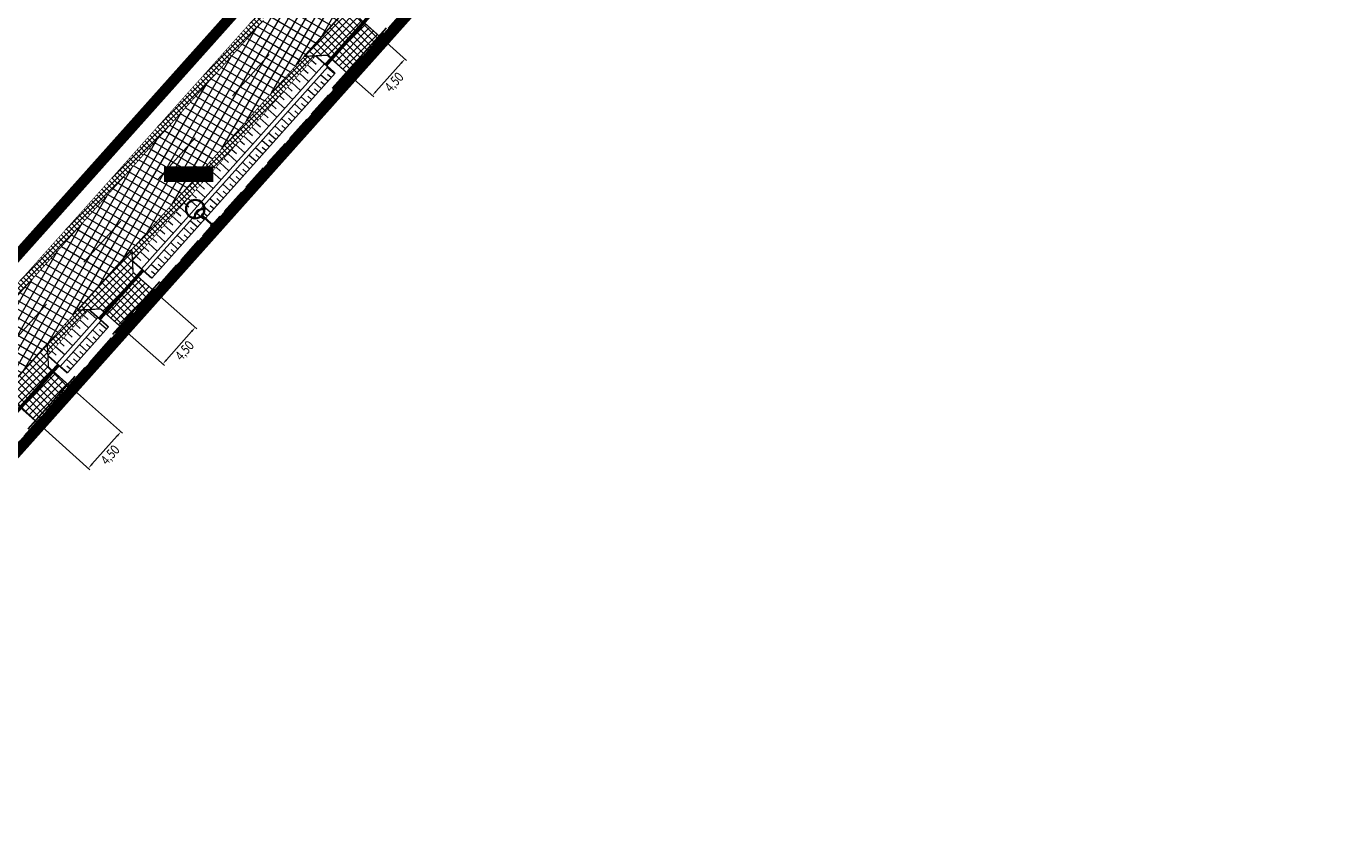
# Model space of a CAD drawing. Header units: metres. Extents: x 7443078 to 7443628, y 5636807 to 5637202.
# Tile 12 of 25: x 7443497 to 7443619, y 5636828 to 5636901. Entities that reach past the tile are written whole.
import ezdxf

# ---------------------------------------------------------------- set-up
doc = ezdxf.new("R2010")
doc.units = ezdxf.units.M
for name, pattern in [('1', [0]), ('4', [2.5, 1.5, -1]), ('ACAD_ISO02W100', [15, 12, -3]), ('AUSGEZOGEN', [0]), ('CENTER2', [1.125, 0.75, -0.125, 0.125, -0.125]), ('DASHED2', [0.375, 0.25, -0.125]), ('Os drogi', [25.4, 12.7, -6.35, 0, -6.35])]:
    doc.linetypes.add(name, pattern=pattern)
doc.layers.get('Defpoints').update_dxf_attribs({"true_color": 0x999999})
for name, color, linetype in [('_kan_deszcz', 32, 'Continuous'), ('_LINIA PODZIAŁOWA', 5, 'Continuous'), ('H_zjazdy', 21, 'Continuous'), ('K_kraweżnika_najazdowy', 7, 'Continuous'), ('K_krawędź pobocza', 7, 'Continuous'), ('K_pobocze', 32, 'Continuous'), ('K_Przepust', 162, 'Continuous'), ('K_rama zjazdu', 7, 'Continuous'), ('K_rów', 7, 'Continuous'), ('K_Skarpa', 7, 'Continuous'), ('K_wymiar', 7, 'Continuous')]:
    doc.layers.add(name, color=color, linetype=linetype)
for name, color, linetype, lineweight in [('ELEKTRYKA', 1, '4', 30), ('K_usuń', 1, 'Continuous', 70), ('Proj_EN_trasa', 1, 'ACAD_ISO02W100', 30), ('Rury', 5, 'Continuous', 30)]:
    doc.layers.add(name, color=color, linetype=linetype, lineweight=lineweight)
doc.layers.add('H_jezdnia', color=7, linetype='Continuous', true_color=0xd4d4d4)
doc.styles.add('sytuacja 500 opisy', font='calibri.ttf', dxfattribs={"width": 0.75, "height": 0.9})
doc.dimstyles.new('wymiarowanie sytuacja 500', dxfattribs={"dimtxt": 0.9, "dimasz": 0.5, "dimexe": 0.2, "dimexo": 0.2, "dimgap": 0.2, "dimtad": 4, "dimlfac": -1, "dimzin": 1, "dimtxsty": 'sytuacja 500 opisy', "dimcen": 0.5, "dimadec": 4, "dimazin": 1, "dimtfac": 1, "dimtmove": 1, "dimatfit": 3, "dimfxl": 0.2, "dimlwd": -1, "dimlwe": -1, "dimarcsym": 0})
pattern_1 = [(45.09999999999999, (0.4816021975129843, -0.4365310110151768), (-0.2473876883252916, 0.2465256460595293), []), (135.1, (0.4816021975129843, -0.4365310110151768), (-0.2465256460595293, -0.2473876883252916), [])]
pattern_2 = [(45.23201079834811, (0.4816021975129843, -0.4365310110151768), (-0.3381204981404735, 0.3353931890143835), []), (135.2320107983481, (0.4816021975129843, -0.4365310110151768), (-0.3353931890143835, -0.3381204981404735), [])]

# ---------------------------------------------------------------- blocks, each defined once
blk = doc.blocks.new('LATARNIAA')
at = {"layer": 'ELEKTRYKA', "linetype": '1', "lineweight": 35}
blk.add_lwpolyline([(7453534.790034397, 5581339.036248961), (7453535.455552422, 5581338.367791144)], dxfattribs=at)
for centre, radius in [((7453534.722882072, 5581339.103697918), 0.09517771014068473), ((7453535.935633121, 5581337.885589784), 0.680437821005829)]:
    blk.add_circle(centre, radius, dxfattribs=at)
blk.add_arc((7453535.325898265, 5581338.41324375), 0.5923903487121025, 263.4105708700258, 14.84474109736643, dxfattribs=at)
blk = doc.blocks.new('*D965')
at = {"layer": 'Defpoints', "color": 0, "lineweight": 13, "transparency": 16777216}
for p in [(7443501.765960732, 5636867.383599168), (7443498.76784038, 5636864.031633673), (7443506.174078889, 5636863.440817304)]:
    blk.add_point(p, dxfattribs=at)
at = {"layer": 'K_wymiar', "color": 0, "transparency": 16777216}
for p, q in [((7443501.915031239, 5636867.250265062), (7443506.323149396, 5636863.307483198)), ((7443498.916910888, 5636863.898299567), (7443503.325029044, 5636859.955517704)), ((7443503.509293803, 5636860.461528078), (7443505.840743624, 5636863.068141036))]:
    blk.add_line(p, q, dxfattribs=at)
at = {"layer": 'K_wymiar', "color": 0, "lineweight": 13, "transparency": 16777216}
for points in [[(7443505.778630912, 5636863.123696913), (7443505.902856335, 5636863.012585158), (7443506.174078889, 5636863.440817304)], [(7443503.447181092, 5636860.517083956), (7443503.571406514, 5636860.405972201), (7443503.175958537, 5636860.08885181)]]:
    blk.add_solid(points, dxfattribs=at)
at = {"layer": 'K_wymiar', "color": 0, "lineweight": 13, "transparency": 16777216, "insert": (7443505.237673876, 5636861.261575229), "char_height": 0.9, "attachment_point": 5, "rotation": 48.189388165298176, "style": 'sytuacja 500 opisy'}
blk.add_mtext('4,50', dxfattribs=at)
blk = doc.blocks.new('*D966')
at = {"layer": 'Defpoints', "color": 0, "lineweight": 13, "transparency": 16777216}
for p in [(7443509.597038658, 5636876.072519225), (7443513.008296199, 5636873.049721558), (7443506.611084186, 5636872.7028396)]:
    blk.add_point(p, dxfattribs=at)
at = {"layer": 'K_wymiar', "color": 0, "transparency": 16777216}
for p, q in [((7443509.74672584, 5636875.9398778), (7443513.157983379, 5636872.917080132)), ((7443506.760771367, 5636872.570198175), (7443510.172028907, 5636869.547400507)), ((7443510.353945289, 5636870.054259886), (7443512.676692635, 5636872.675503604))]:
    blk.add_line(p, q, dxfattribs=at)
at = {"layer": 'K_wymiar', "color": 0, "lineweight": 13, "transparency": 16777216}
for points in [[(7443512.614322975, 5636872.730770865), (7443512.739062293, 5636872.620236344), (7443513.008296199, 5636873.049721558)], [(7443510.29157563, 5636870.109527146), (7443510.416314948, 5636869.998992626), (7443510.022341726, 5636869.680041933)]]:
    blk.add_solid(points, dxfattribs=at)
at = {"layer": 'K_wymiar', "color": 0, "lineweight": 13, "transparency": 16777216, "insert": (7443512.080301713, 5636870.864236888), "char_height": 0.9, "attachment_point": 5, "rotation": 48.455072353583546, "style": 'sytuacja 500 opisy'}
blk.add_mtext('4,50', dxfattribs=at)
blk = doc.blocks.new('*D968')
at = {"layer": 'Defpoints', "color": 0, "lineweight": 13, "transparency": 16777216}
for p in [(7443530.45140659, 5636899.396089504), (7443532.296374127, 5636897.747280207), (7443527.45280098, 5636896.040740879)]:
    blk.add_point(p, dxfattribs=at)
at = {"layer": 'K_wymiar', "color": 0, "transparency": 16777216}
for p, q in [((7443530.600533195, 5636899.262818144), (7443532.445500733, 5636897.614008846)), ((7443529.630946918, 5636894.764748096), (7443531.963195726, 5636897.374463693)), ((7443527.601927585, 5636895.907469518), (7443529.446895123, 5636894.258660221))]:
    blk.add_line(p, q, dxfattribs=at)
at = {"layer": 'K_wymiar', "color": 0, "lineweight": 13, "transparency": 16777216}
for points in [[(7443531.901059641, 5636897.429993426), (7443532.025331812, 5636897.31893396), (7443532.296374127, 5636897.747280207)], [(7443529.568810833, 5636894.820277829), (7443529.693083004, 5636894.709218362), (7443529.297768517, 5636894.391931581)]]:
    blk.add_solid(points, dxfattribs=at)
at = {"layer": 'K_wymiar', "color": 0, "lineweight": 13, "transparency": 16777216, "insert": (7443531.359938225, 5636895.566583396), "char_height": 0.9, "attachment_point": 5, "rotation": 48.21350007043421, "style": 'sytuacja 500 opisy'}
blk.add_mtext('4,50', dxfattribs=at)

msp = doc.modelspace()

# ---------------------------------------------------------------- hatches: boundary and pattern name
at = {"layer": 'H_jezdnia', "linetype": 'Continuous', "lineweight": 9, "true_color": 0xababab}
h = msp.add_hatch(dxfattribs=at)
h.set_pattern_fill('ANSI37', color=253, scale=0.22, angle=15)
h.set_pattern_definition([(59.99999999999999, (0.4816021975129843, -0.4365310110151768), (-0.6049187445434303, 0.34925), []), (150, (0.4816021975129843, -0.4365310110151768), (-0.34925, -0.6049187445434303), [])])
edge = h.paths.add_edge_path()
edge.add_arc((7443543.871273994, 5636916.830835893), 2.999999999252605, 48.527845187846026, 138.2434027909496, ccw=False)
edge.add_line((7443545.858041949, 5636919.07866887), (7443547.028505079, 5636918.044144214))
edge.add_line((7443547.028505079, 5636918.044144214), (7443549.402630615, 5636920.616916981))
edge.add_line((7443549.402630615, 5636920.616916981), (7443548.211275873, 5636921.669906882))
edge.add_arc((7443550.198043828, 5636923.91773986), 3.000000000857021, 138.2434028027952, 228.5278451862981, ccw=False)
edge.add_line((7443547.960101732, 5636925.915642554), (7443565.375997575, 5636945.423983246))
edge.add_arc((7443567.613939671, 5636943.426080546), 3.000000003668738, 48.8596834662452, 138.2434027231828, ccw=False)
edge.add_line((7443569.587655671, 5636945.685382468), (7443573.05315006, 5636942.657942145))
edge.add_line((7443573.05315006, 5636942.657942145), (7443575.377696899, 5636945.275268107))
edge.add_line((7443575.377696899, 5636945.275268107), (7443571.967281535, 5636948.254005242))
edge.add_arc((7443573.94099754, 5636950.513307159), 3.000000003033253, 138.2434028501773, 228.8596833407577, ccw=False)
edge.add_line((7443571.70305544, 5636952.511209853), (7443579.25248983, 5636960.967676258))
edge.add_arc((7443390.892363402, 5637129.124486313), 252.4999999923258, 318.2434028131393, 318.6858412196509)
edge.add_line((7443580.545369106, 5636962.427193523), (7443576.269263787, 5636965.13773441))
edge.add_arc((7443390.892364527, 5637129.124485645), 247.4999987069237, 318.24340276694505, 318.50361934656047, ccw=False)
edge.add_line((7443575.52258637, 5636964.29751412), (7443544.185604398, 5636929.195528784))
edge.add_arc((7443541.947662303, 5636931.193431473), 2.999999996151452, 228.5863361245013, 318.24340285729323, ccw=False)
edge.add_line((7443539.963190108, 5636928.94357146), (7443537.1056406, 5636931.464051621))
edge.add_line((7443537.1056406, 5636931.464051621), (7443534.76796171, 5636928.859026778))
edge.add_line((7443534.76796171, 5636928.859026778), (7443537.605329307, 5636926.356347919))
edge.add_arc((7443535.620857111, 5636924.1064879), 2.99999999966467, -41.7565972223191, 48.5863361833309, ccw=False)
edge.add_line((7443537.858799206, 5636922.108585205), (7443511.17557303, 5636892.219484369))
edge.add_line((7443511.17557303, 5636892.219484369), (7443514.809083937, 5636888.781672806))
edge.add_line((7443514.809083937, 5636888.781672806), (7443541.6333319, 5636918.828738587))
h.paths.add_polyline_path([(7443473.544857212, 5636850.06760018), (7443477.421821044, 5636846.902491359), (7443514.809083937, 5636888.781672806), (7443511.17557303, 5636892.219484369)])
at = {"layer": 'H_zjazdy', "linetype": 'Continuous', "lineweight": 9, "true_color": 0xff6666}
h = msp.add_hatch(dxfattribs=at)
h.set_pattern_fill('ANSI37', color=11, scale=0.15, angle=0.2320107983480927)
h.set_pattern_definition(pattern_2)
h.paths.add_polyline_path([(7443528.512728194, 5636901.128615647), (7443528.151893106, 5636901.451080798), (7443528.020345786, 5636903.580210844), (7443523.025688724, 5636897.985467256), (7443525.153316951, 5636898.095705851), (7443525.527264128, 5636897.761522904)])
h = msp.add_hatch(dxfattribs=at)
h.set_pattern_fill('ANSI37', color=11, scale=0.15, angle=0.2320107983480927)
h.set_pattern_definition(pattern_2)
h.paths.add_polyline_path([(7443528.512728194, 5636901.128615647), (7443525.527264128, 5636897.761522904), (7443527.451946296, 5636896.041504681), (7443530.401007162, 5636899.441094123)])
h = msp.add_hatch(dxfattribs=at)
h.set_pattern_fill('ANSI37', color=11, scale=0.15, angle=0.2320107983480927)
h.set_pattern_definition(pattern_2)
h.paths.add_polyline_path([(7443507.70077234, 5636877.752305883), (7443507.294979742, 5636878.11242921), (7443507.17201957, 5636880.22704806), (7443502.177249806, 5636874.632178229), (7443504.298112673, 5636874.755501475), (7443504.703900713, 5636874.395382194)])
h = msp.add_hatch(dxfattribs=at)
h.set_pattern_fill('ANSI37', color=11, scale=0.15, angle=0.2320107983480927)
h.set_pattern_definition(pattern_2)
h.paths.add_polyline_path([(7443507.70077234, 5636877.752305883), (7443504.703900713, 5636874.395382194), (7443506.611084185, 5636872.702839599), (7443509.552574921, 5636876.111919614)])
h = msp.add_hatch(dxfattribs=at)
h.set_pattern_fill('ANSI37', color=11, scale=0.15, angle=0.2320107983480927)
h.set_pattern_definition(pattern_2)
h.paths.add_polyline_path([(7443499.926975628, 5636869.028454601), (7443499.514618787, 5636869.397281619), (7443499.394599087, 5636871.515204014), (7443494.399842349, 5636865.920348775), (7443496.517764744, 5636866.040368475), (7443496.930468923, 5636865.671930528)])
h = msp.add_hatch(dxfattribs=at)
h.set_pattern_fill('ANSI37', color=11, scale=0.15, angle=0.2320107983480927)
h.set_pattern_definition(pattern_2)
h.paths.add_polyline_path([(7443501.764563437, 5636867.384848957), (7443499.926975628, 5636869.028454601), (7443496.930468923, 5636865.671930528), (7443498.767840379, 5636864.031633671)])
at = {"layer": 'K_usuń', "linetype": 'ByBlock', "lineweight": 13}
h = msp.add_hatch(dxfattribs=at)
h.set_pattern_fill('ANSI37', color=34, scale=0.11, angle=0.1)
h.set_pattern_definition(pattern_1)
edge = h.paths.add_edge_path()
edge.add_line((7443556.00088413, 5636933.79630934), (7443554.942255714, 5636933.736672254))
edge.add_line((7443554.942255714, 5636933.736672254), (7443547.960101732, 5636925.915642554))
edge.add_arc((7443550.198043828, 5636923.91773986), 2.999999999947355, 138.2434028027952, 228.5278451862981)
edge.add_line((7443548.211275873, 5636921.669906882), (7443549.402630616, 5636920.61691698))
edge.add_line((7443549.402630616, 5636920.61691698), (7443549.863598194, 5636921.22131303))
edge.add_line((7443549.863598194, 5636921.22131303), (7443548.707967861, 5636922.231865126))
edge.add_arc((7443550.198043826, 5636923.917739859), 2.249999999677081, 138.243402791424, 228.5278451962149, ccw=False)
edge.add_line((7443548.519587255, 5636925.416166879), (7443556.00088413, 5636933.79630934))
edge = h.paths.add_edge_path()
edge.add_line((7443541.6333319, 5636918.828738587), (7443539.165401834, 5636916.064297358))
edge.add_line((7443539.165401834, 5636916.064297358), (7443539.793682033, 5636915.641881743))
edge.add_line((7443539.793682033, 5636915.641881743), (7443542.192817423, 5636918.329262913))
edge.add_arc((7443543.871273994, 5636916.830835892), 2.24999999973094, 48.52784517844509, 138.2434027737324, ccw=False)
edge.add_line((7443545.361349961, 5636918.516710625), (7443546.574426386, 5636917.444521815))
edge.add_line((7443546.574426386, 5636917.444521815), (7443547.028505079, 5636918.044144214))
edge.add_line((7443547.028505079, 5636918.044144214), (7443545.858041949, 5636919.07866887))
edge.add_arc((7443543.871273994, 5636916.830835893), 2.999999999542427, 48.52784518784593, 138.2434027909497)
edge = h.paths.add_edge_path()
edge.add_line((7443537.605329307, 5636926.356347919), (7443534.76796171, 5636928.859026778))
edge.add_line((7443534.76796171, 5636928.859026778), (7443534.271843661, 5636928.296561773))
edge.add_line((7443534.271843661, 5636928.296561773), (7443537.109211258, 5636925.793882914))
edge.add_arc((7443535.620857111, 5636924.106487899), 2.250000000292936, -41.75659720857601, 48.58633620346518, ccw=False)
edge.add_line((7443537.299313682, 5636922.608060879), (7443534.348586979, 5636919.302817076))
edge.add_line((7443534.348586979, 5636919.302817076), (7443534.976867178, 5636918.88040146))
edge.add_line((7443534.976867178, 5636918.88040146), (7443537.858799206, 5636922.108585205))
edge.add_arc((7443535.620857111, 5636924.1064879), 2.999999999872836, 318.2434027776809, 408.5863361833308)
h.paths.add_polyline_path([(7443539.793682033, 5636915.641881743), (7443539.165401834, 5636916.064297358), (7443528.020345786, 5636903.580210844), (7443528.085422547, 5636902.526925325)])
h.paths.add_polyline_path([(7443519.294744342, 5636901.314139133), (7443519.235613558, 5636902.374085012), (7443510.630546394, 5636892.735156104), (7443511.17557303, 5636892.219484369)])
h.paths.add_polyline_path([(7443524.079836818, 5636898.040085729), (7443523.025688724, 5636897.985467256), (7443514.809083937, 5636888.781672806), (7443515.354110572, 5636888.266001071)])
h.paths.add_polyline_path([(7443515.354110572, 5636888.266001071), (7443514.809083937, 5636888.781672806), (7443507.17201957, 5636880.22704806), (7443507.233499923, 5636879.169734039)])
h.paths.add_polyline_path([(7443523.583411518, 5636907.244252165), (7443524.601467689, 5636907.258442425), (7443534.976867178, 5636918.88040146), (7443534.348586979, 5636919.302817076)])
h = msp.add_hatch(dxfattribs=at)
h.set_pattern_fill('ANSI37', color=34, scale=0.11, angle=0.1)
h.set_pattern_definition(pattern_1)
h.paths.add_polyline_path([(7443503.237685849, 5636874.69384012), (7443502.177249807, 5636874.632178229), (7443499.394599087, 5636871.515204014), (7443499.454608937, 5636870.456242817)], flags=17)
h.paths.add_polyline_path([(7443472.963312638, 5636850.542366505), (7443473.544857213, 5636850.06760018), (7443479.614650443, 5636856.866652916), (7443479.551116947, 5636857.921667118)])
h.paths.add_polyline_path([(7443494.636728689, 5636874.819750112), (7443495.699238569, 5636874.883735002), (7443511.17557303, 5636892.219484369), (7443510.630546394, 5636892.735156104)])
h.paths.add_polyline_path([(7443490.704406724, 5636869.288795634), (7443490.640873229, 5636870.343809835), (7443483.546972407, 5636862.397607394), (7443484.609482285, 5636862.461592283)])

# ---------------------------------------------------------------- linework, layer by layer
at = {"layer": '_kan_deszcz', "color": 7, "linetype": 'Os drogi', "lineweight": 9, "ltscale": 0.4, "flags": 128}
msp.add_lwpolyline([(7443612.1023176, 5637008.06121809), (7443592.59525582, 5636981.422275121, -0.02418699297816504), (7443577.387538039, 5636962.632595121), (7443464.637599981, 5636836.336237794, -0.4118223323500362), (7443446.361801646, 5636835.225649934), (7443333.471732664, 5636934.361613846, -0.3740638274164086), (7443331.363055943, 5636949.970935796), (7443370.561157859, 5637009.588886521, 0.03377031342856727), (7443393.784174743, 5637050.70886534), (7443416.899300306, 5637098.980219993, 0.06554346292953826), (7443420.141300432, 5637108.906286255), (7443420.177128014, 5637109.097954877, -0.1259941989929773), (7443425.408854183, 5637120.343039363), (7443435.002584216, 5637132.0592004)], format="xyb", dxfattribs=at)
at = {"layer": '_LINIA PODZIAŁOWA', "color": 2, "linetype": 'AUSGEZOGEN', "ltscale": 0.25, "const_width": 1, "flags": 128}
for points in [[(7443425.492115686, 5637136.007337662), (7443436.85, 5637125.32), (7443438.99, 5637124.65), (7443440.536567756, 5637123.532578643), (7443449.59, 5637117.07), (7443446.16, 5637117.16), (7443429.43, 5637106.75), (7443427.09, 5637104.42), (7443424.03, 5637100.69), (7443420.04027099, 5637092.630587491), (7443414.05, 5637080.53), (7443407.29333105, 5637066.200209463), (7443401.14, 5637053.15), (7443398.47, 5637047.5), (7443393, 5637035.89), (7443389.262653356, 5637030.074483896), (7443375.996161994, 5637009.853237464), (7443369.570912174, 5637000.021396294), (7443359.542098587, 5636984.815207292), (7443351.22, 5636972.19), (7443343.36922157, 5636960.321252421), (7443334.26, 5636946.55), (7443334.88, 5636942.08), (7443355.93, 5636923.83), (7443381.05, 5636902.04), (7443431.83, 5636857.99), (7443455.15, 5636837.75), (7443459.41, 5636838.02), (7443478.745520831, 5636859.646036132), (7443491, 5636873.355), (7443500.42, 5636883.9), (7443509.741032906, 5636894.331041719), (7443523.185582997, 5636909.376655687), (7443537.2, 5636925.06), (7443541.2, 5636929.53), (7443561.26, 5636951.97), (7443578.12, 5636970.74), (7443581.409307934, 5636974.52060213), (7443594.962690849, 5636993.02762368), (7443604.96, 5637006.68), (7443604.4, 5637010.02)], [(7443618.33, 5637000.43), (7443614.82, 5636999.84), (7443604.61492431, 5636985.931604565), (7443590.46, 5636966.64), (7443577.008654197, 5636951.590157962), (7443573.630911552, 5636947.811021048), (7443562.341950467, 5636935.175694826), (7443549.863598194, 5636921.22131303), (7443530.404075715, 5636899.444528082), (7443509.39, 5636875.93), (7443498.771111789, 5636864.035298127), (7443487.92, 5636851.91), (7443469.83156988, 5636831.673278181)]]:
    msp.add_lwpolyline(points, dxfattribs=at)
at = {"layer": 'K_kraweżnika_najazdowy', "color": 0, "linetype": 'DASHED2', "ltscale": 4, "const_width": 0.15}
for points in [[(7443523.025688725, 5636897.985467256), (7443528.020345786, 5636903.580210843)], [(7443502.177249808, 5636874.632178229), (7443507.17201957, 5636880.227048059)], [(7443494.399842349, 5636865.920348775), (7443499.394599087, 5636871.515204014)]]:
    msp.add_lwpolyline(points, dxfattribs=at)
at = {"layer": 'K_krawędź pobocza', "color": 76, "linetype": 'CENTER2', "ltscale": 3, "const_width": 0.08, "flags": 128}
for points in [[(7443519.294744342, 5636901.314139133), (7443495.699238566, 5636874.883735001)], [(7443523.025688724, 5636897.985467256), (7443507.17201957, 5636880.22704806)], [(7443502.177249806, 5636874.632178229), (7443499.394599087, 5636871.515204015)]]:
    msp.add_lwpolyline(points, dxfattribs=at)
at = {"layer": 'K_pobocze', "linetype": 'ByBlock', "ltscale": 4, "const_width": 0.05}
for points in [[(7443519.235613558, 5636902.374085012), (7443494.636728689, 5636874.819750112)], [(7443524.079836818, 5636898.040085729), (7443507.233499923, 5636879.169734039)], [(7443503.237685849, 5636874.69384012), (7443499.454608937, 5636870.456242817)]]:
    msp.add_lwpolyline(points, dxfattribs=at)
at = {"layer": 'K_Przepust', "linetype": 'DASHED2', "lineweight": 5, "ltscale": 3, "const_width": 0.33, "flags": 128}
for points in [[(7443525.025616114, 5636897.195749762), (7443529.01348742, 5636901.693386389)], [(7443504.201887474, 5636873.833055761), (7443508.197709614, 5636878.308946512)], [(7443496.430993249, 5636865.112445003), (7443500.426798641, 5636869.588329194)]]:
    msp.add_lwpolyline(points, dxfattribs=at)
at = {"layer": 'K_Przepust', "const_width": 0.15, "flags": 128}
for points in [[(7443525.870190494, 5636896.441763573), (7443524.079836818, 5636898.040085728)], [(7443509.023853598, 5636877.571411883), (7443507.233499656, 5636879.169738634)], [(7443505.028039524, 5636873.095517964), (7443503.23768124, 5636874.693839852)], [(7443501.244962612, 5636868.857920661), (7443499.454608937, 5636870.456242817)]]:
    msp.add_lwpolyline(points, dxfattribs=at)
at = {"layer": 'K_rama zjazdu', "const_width": 0.12, "flags": 128}
for points in [[(7443523.025688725, 5636897.985467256), (7443525.153316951, 5636898.095705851), (7443527.451946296, 5636896.041504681), (7443530.401007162, 5636899.441094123), (7443528.151893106, 5636901.451080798), (7443528.020345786, 5636903.580210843)], [(7443507.17201957, 5636880.227048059), (7443507.294979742, 5636878.11242921), (7443509.552574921, 5636876.111919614), (7443506.611084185, 5636872.702839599), (7443504.298112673, 5636874.755501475), (7443502.177249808, 5636874.632178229)], [(7443499.394599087, 5636871.515204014), (7443499.514618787, 5636869.397281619), (7443501.764563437, 5636867.384848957), (7443498.767840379, 5636864.031633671), (7443496.517764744, 5636866.040368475), (7443494.39984235, 5636865.920348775)]]:
    msp.add_lwpolyline(points, dxfattribs=at)
at = {"layer": 'K_rów', "lineweight": 9}
for points in [[(7443524.900415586, 5636897.307521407), (7443508.054078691, 5636878.437169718)], [(7443525.198807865, 5636897.041134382), (7443508.35247097, 5636878.170782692)], [(7443525.870190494, 5636896.441763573), (7443509.023853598, 5636877.571411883)], [(7443504.058264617, 5636873.961275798), (7443500.275187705, 5636869.723678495)], [(7443504.356656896, 5636873.694888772), (7443500.573579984, 5636869.457291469)], [(7443505.028039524, 5636873.095517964), (7443501.244962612, 5636868.857920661)]]:
    msp.add_lwpolyline(points, dxfattribs=at)
at = {"layer": 'K_Skarpa', "lineweight": 9}
for p, q in [((7443523.716197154, 5636897.632756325), (7443524.126486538, 5636897.266474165)), ((7443522.617350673, 5636896.401888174), (7443523.437929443, 5636895.669323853)), ((7443522.983632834, 5636896.812177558), (7443523.393922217, 5636896.445895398)), ((7443523.349914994, 5636897.222466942), (7443524.170493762, 5636896.48990262)), ((7443525.206865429, 5636895.698742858), (7443524.535482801, 5636896.298113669)), ((7443525.806236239, 5636896.370125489), (7443525.134853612, 5636896.9694963)), ((7443525.506550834, 5636896.034434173), (7443525.170859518, 5636896.33411958)), ((7443521.518504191, 5636895.171020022), (7443521.928793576, 5636894.804737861)), ((7443521.884786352, 5636895.581309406), (7443522.70536512, 5636894.848745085)), ((7443522.251068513, 5636895.991598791), (7443522.661357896, 5636895.62531663)), ((7443524.008123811, 5636894.355977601), (7443523.336741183, 5636894.955348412)), ((7443524.607494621, 5636895.027360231), (7443523.936111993, 5636895.62673104)), ((7443524.307809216, 5636894.691668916), (7443523.972117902, 5636894.99135432)), ((7443524.907180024, 5636895.363051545), (7443524.57148871, 5636895.662736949)), ((7443520.419657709, 5636893.940151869), (7443521.240236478, 5636893.207587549)), ((7443520.78593987, 5636894.350441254), (7443521.196229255, 5636893.984159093)), ((7443521.152222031, 5636894.760730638), (7443521.972800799, 5636894.028166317)), ((7443522.809382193, 5636893.013212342), (7443522.137999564, 5636893.612583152)), ((7443523.408753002, 5636893.684594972), (7443522.737370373, 5636894.283965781)), ((7443523.109067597, 5636893.348903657), (7443522.773376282, 5636893.648589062)), ((7443523.708438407, 5636894.020286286), (7443523.372747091, 5636894.31997169)), ((7443519.320811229, 5636892.709283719), (7443519.731100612, 5636892.343001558)), ((7443519.687093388, 5636893.119573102), (7443520.507672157, 5636892.387008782)), ((7443520.05337555, 5636893.529862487), (7443520.463664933, 5636893.163580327)), ((7443522.210011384, 5636892.341829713), (7443521.538628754, 5636892.941200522)), ((7443522.509696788, 5636892.677521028), (7443522.174005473, 5636892.977206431)), ((7443518.221964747, 5636891.478415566), (7443519.042543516, 5636890.745851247)), ((7443518.588246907, 5636891.888704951), (7443518.998536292, 5636891.522422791)), ((7443518.954529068, 5636892.298994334), (7443519.775107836, 5636891.566430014)), ((7443521.011269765, 5636890.999064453), (7443520.339887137, 5636891.598435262)), ((7443521.610640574, 5636891.670447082), (7443520.939257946, 5636892.269817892)), ((7443521.31095517, 5636891.334755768), (7443520.975263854, 5636891.634441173)), ((7443521.910325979, 5636892.006138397), (7443521.574634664, 5636892.305823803)), ((7443517.123118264, 5636890.247547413), (7443517.533407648, 5636889.881265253)), ((7443517.489400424, 5636890.657836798), (7443518.309979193, 5636889.925272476)), ((7443517.855682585, 5636891.068126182), (7443518.265971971, 5636890.701844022)), ((7443519.812528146, 5636889.656299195), (7443519.141145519, 5636890.255670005)), ((7443520.411898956, 5636890.327681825), (7443519.740516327, 5636890.927052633)), ((7443520.112213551, 5636889.991990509), (7443519.776522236, 5636890.291675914)), ((7443520.71158436, 5636890.663373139), (7443520.375893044, 5636890.963058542)), ((7443516.024271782, 5636889.016679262), (7443516.84485055, 5636888.284114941)), ((7443516.390553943, 5636889.426968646), (7443516.800843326, 5636889.060686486)), ((7443516.756836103, 5636889.83725803), (7443517.577414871, 5636889.104693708)), ((7443518.613786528, 5636888.313533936), (7443517.9424039, 5636888.912904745)), ((7443519.213157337, 5636888.984916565), (7443518.541774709, 5636889.584287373)), ((7443518.913471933, 5636888.64922525), (7443518.577780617, 5636888.948910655)), ((7443519.512842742, 5636889.320607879), (7443519.177151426, 5636889.620293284)), ((7443514.9254253, 5636887.785811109), (7443515.335714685, 5636887.419528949)), ((7443515.291707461, 5636888.196100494), (7443516.11228623, 5636887.463536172)), ((7443515.657989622, 5636888.606389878), (7443516.068279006, 5636888.240107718)), ((7443517.415044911, 5636886.970768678), (7443516.743662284, 5636887.570139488)), ((7443518.01441572, 5636887.642151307), (7443517.343033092, 5636888.241522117)), ((7443517.714730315, 5636887.306459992), (7443517.379039, 5636887.606145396)), ((7443518.314101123, 5636887.977842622), (7443517.978409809, 5636888.277528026)), ((7443513.826578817, 5636886.554942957), (7443514.647157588, 5636885.822378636)), ((7443514.192860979, 5636886.965232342), (7443514.603150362, 5636886.59895018)), ((7443514.559143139, 5636887.375521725), (7443515.379721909, 5636886.642957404)), ((7443516.815674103, 5636886.29938605), (7443516.144291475, 5636886.89875686)), ((7443517.115359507, 5636886.635077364), (7443516.779668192, 5636886.934762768)), ((7443512.727732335, 5636885.324074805), (7443513.13802172, 5636884.957792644)), ((7443513.094014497, 5636885.734364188), (7443513.914593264, 5636885.001799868)), ((7443513.460296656, 5636886.144653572), (7443513.870586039, 5636885.77837141)), ((7443515.616932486, 5636884.956620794), (7443514.945549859, 5636885.555991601)), ((7443516.216303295, 5636885.628003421), (7443515.544920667, 5636886.227374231)), ((7443515.91661789, 5636885.292312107), (7443515.580926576, 5636885.591997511)), ((7443516.515988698, 5636885.963694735), (7443516.180297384, 5636886.263380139)), ((7443511.628885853, 5636884.093206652), (7443512.449464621, 5636883.36064233)), ((7443511.995168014, 5636884.503496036), (7443512.405457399, 5636884.137213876)), ((7443512.361450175, 5636884.91378542), (7443513.182028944, 5636884.1812211)), ((7443514.41819087, 5636883.613855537), (7443513.746808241, 5636884.213226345)), ((7443515.017561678, 5636884.285238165), (7443514.346179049, 5636884.884608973)), ((7443514.717876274, 5636883.949546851), (7443514.38218496, 5636884.249232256)), ((7443515.317247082, 5636884.62092948), (7443514.981555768, 5636884.920614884)), ((7443510.530039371, 5636882.8623385), (7443510.940328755, 5636882.49605634)), ((7443510.896321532, 5636883.272627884), (7443511.716900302, 5636882.540063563)), ((7443511.262603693, 5636883.682917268), (7443511.672893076, 5636883.316635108)), ((7443513.219449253, 5636882.271090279), (7443512.548066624, 5636882.870461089)), ((7443513.818820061, 5636882.942472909), (7443513.147437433, 5636883.541843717)), ((7443513.519134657, 5636882.606781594), (7443513.183443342, 5636882.906466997)), ((7443514.118505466, 5636883.278164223), (7443513.782814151, 5636883.577849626)), ((7443509.431192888, 5636881.631470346), (7443510.251771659, 5636880.898906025)), ((7443509.797475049, 5636882.041759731), (7443510.207764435, 5636881.675477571)), ((7443510.163757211, 5636882.452049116), (7443510.984335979, 5636881.719484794)), ((7443512.020707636, 5636880.928325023), (7443511.349325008, 5636881.527695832)), ((7443512.620078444, 5636881.599707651), (7443511.948695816, 5636882.19907846)), ((7443512.32039304, 5636881.264016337), (7443511.984701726, 5636881.56370174)), ((7443512.919763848, 5636881.935398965), (7443512.584072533, 5636882.235084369)), ((7443508.332346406, 5636880.400602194), (7443508.742635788, 5636880.034320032)), ((7443508.698628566, 5636880.810891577), (7443509.519207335, 5636880.078327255)), ((7443509.064910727, 5636881.221180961), (7443509.475200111, 5636880.8548988)), ((7443511.421336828, 5636880.256942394), (7443510.749954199, 5636880.856313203)), ((7443511.721022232, 5636880.592633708), (7443511.385330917, 5636880.892319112)), ((7443507.233499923, 5636879.16973404), (7443508.054078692, 5636878.437169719)), ((7443507.599782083, 5636879.580023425), (7443508.010071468, 5636879.213741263)), ((7443507.966064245, 5636879.990312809), (7443508.786643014, 5636879.257748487)), ((7443510.222595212, 5636878.914177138), (7443509.551212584, 5636879.513547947)), ((7443510.821966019, 5636879.585559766), (7443510.150583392, 5636880.184930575)), ((7443510.522280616, 5636879.249868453), (7443510.186589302, 5636879.549553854)), ((7443511.121651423, 5636879.92125108), (7443510.78596011, 5636880.220936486)), ((7443509.023853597, 5636877.571411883), (7443508.352470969, 5636878.170782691)), ((7443509.623224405, 5636878.242794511), (7443508.951841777, 5636878.84216532)), ((7443509.323539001, 5636877.907103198), (7443508.987847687, 5636878.206788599)), ((7443509.922909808, 5636878.578485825), (7443509.587218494, 5636878.878171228)), ((7443503.117430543, 5636874.559136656), (7443503.938009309, 5636873.826572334)), ((7443502.01858406, 5636873.328268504), (7443502.428873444, 5636872.961986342)), ((7443502.384866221, 5636873.738557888), (7443503.205444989, 5636873.005993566)), ((7443502.751148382, 5636874.148847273), (7443503.161437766, 5636873.782565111)), ((7443504.841187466, 5636872.886216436), (7443504.169804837, 5636873.485587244)), ((7443500.919737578, 5636872.097400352), (7443501.740316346, 5636871.364836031)), ((7443501.28601974, 5636872.507689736), (7443501.696309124, 5636872.141407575)), ((7443501.6523019, 5636872.91797912), (7443502.472880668, 5636872.185414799)), ((7443503.642445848, 5636871.543451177), (7443502.971063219, 5636872.142821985)), ((7443504.241816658, 5636872.214833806), (7443503.570434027, 5636872.814204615)), ((7443503.942131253, 5636871.879142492), (7443503.606439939, 5636872.178827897)), ((7443504.541502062, 5636872.550525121), (7443504.205810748, 5636872.850210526)), ((7443499.820891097, 5636870.8665322), (7443500.231180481, 5636870.500250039)), ((7443500.187173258, 5636871.276821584), (7443501.007752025, 5636870.544257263)), ((7443500.553455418, 5636871.687110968), (7443500.963744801, 5636871.320828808)), ((7443502.443704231, 5636870.200685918), (7443501.772321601, 5636870.800056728)), ((7443503.04307504, 5636870.872068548), (7443502.37169241, 5636871.471439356)), ((7443502.743389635, 5636870.536377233), (7443502.407698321, 5636870.836062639)), ((7443503.342760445, 5636871.207759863), (7443503.007069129, 5636871.507445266)), ((7443499.454608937, 5636870.456242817), (7443500.275187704, 5636869.723678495)), ((7443501.244962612, 5636868.85792066), (7443500.573579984, 5636869.457291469)), ((7443501.844333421, 5636869.529303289), (7443501.172950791, 5636870.128674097)), ((7443501.544648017, 5636869.193611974), (7443501.208956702, 5636869.493297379)), ((7443502.144018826, 5636869.864994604), (7443501.808327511, 5636870.164680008))]:
    msp.add_line(p, q, dxfattribs=at)
at = {"layer": 'K_wymiar', "color": 2, "lineweight": 13, "const_width": 1.45, "flags": 128}
msp.add_lwpolyline([(7443514.680827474, 5636887.152472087), (7443510.132723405, 5636887.14683646)], dxfattribs=at)
at = {"layer": 'Proj_EN_trasa', "color": 1, "ltscale": 0.2}
msp.add_lwpolyline([(7443403.516673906, 5636881.893745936), (7443403.517604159, 5636881.88262124), (7443455.51548823, 5636836.770971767), (7443465.683869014, 5636827.941416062), (7443468.133086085, 5636830.067928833), (7443487.549016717, 5636852.225000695), (7443491.347551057, 5636856.325180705), (7443503.712180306, 5636870.29577853), (7443526.781840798, 5636896.121412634), (7443557.675753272, 5636930.68475717), (7443590.072929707, 5636966.936999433), (7443608.366905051, 5636991.931308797)], dxfattribs=at)
at = {"layer": 'Rury', "ltscale": 0.2}
for points in [[(7443525.649278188, 5636895.079586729), (7443526.673524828, 5636896.226193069), (7443530.598335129, 5636900.617173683)], [(7443525.871977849, 5636894.878571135), (7443526.897258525, 5636896.026335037), (7443530.822718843, 5636900.41804287)], [(7443505.423163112, 5636872.437196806), (7443509.753443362, 5636877.284785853)], [(7443505.647546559, 5636872.238066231), (7443509.977826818, 5636877.08565527)], [(7443497.630337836, 5636863.722022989), (7443501.959792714, 5636868.562450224)], [(7443497.853943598, 5636863.522021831), (7443502.184176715, 5636868.363319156)]]:
    msp.add_lwpolyline(points, dxfattribs=at)

# ---------------------------------------------------------------- block references
at = {"layer": 'ELEKTRYKA', "color": 1, "lineweight": 40, "xscale": -1.249999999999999, "yscale": 1.249999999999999, "zscale": 1.249999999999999, "rotation": 272.1575945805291}
msp.add_blockref('LATARNIAA', (822552.28316411, -3936090.159286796), dxfattribs=at)

# ---------------------------------------------------------------- dimensions: what is measured, and where the dimension line sits
at = {"layer": 'K_wymiar', "lineweight": 13}
for p1, p2, distance, picture, middle in [((7443527.452800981, 5636896.04074088), (7443530.451406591, 5636899.396089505), -2.4743640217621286, '*D968', (7443531.359938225, 5636895.566583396)), ((7443506.611084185, 5636872.702839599), (7443509.597038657, 5636876.072519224), -4.557848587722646, '*D966', (7443512.080301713, 5636870.864236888)), ((7443498.767840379, 5636864.031633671), (7443501.765960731, 5636867.383599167), -5.914138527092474, '*D965', (7443505.237673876, 5636861.261575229))]:
    dim = msp.add_aligned_dim(p1=p1, p2=p2, distance=distance, dimstyle='wymiarowanie sytuacja 500', dxfattribs=at)
    dim.commit()
    dim.dimension.update_dxf_attribs({"geometry": picture, "text_midpoint": middle})

doc.saveas('drawing.dxf')
